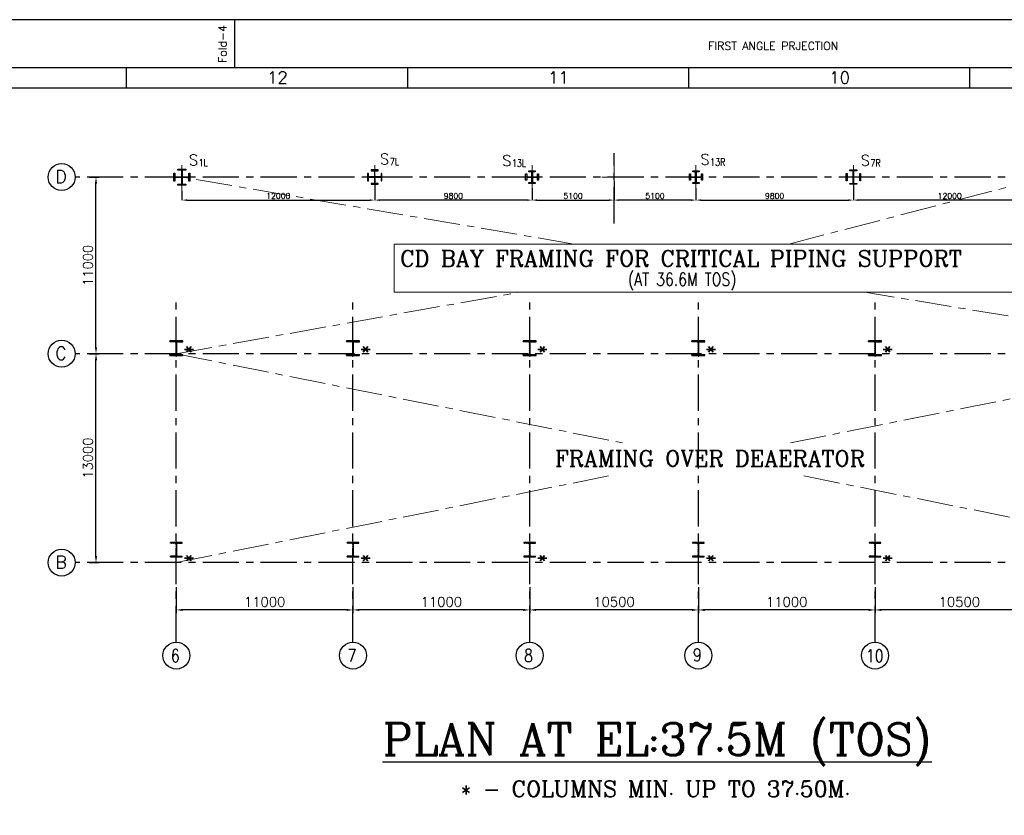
# Model space of a CAD drawing. Header units: inches. Extents: x 0 to 1544102, y -512776 to 23144100.
# Tile 44 of 74: x 73846 to 135145, y -126985 to -77448. Entities that reach past the tile are written whole.
import ezdxf
from ezdxf.enums import TextEntityAlignment as Align

# ---------------------------------------------------------------- set-up
doc = ezdxf.new("R2010")
doc.units = ezdxf.units.IN
doc.header["$LTSCALE"] = 1800
doc.header["$MEASUREMENT"] = 0
doc.linetypes.add('CENTER', pattern=[2, 1.25, -0.25, 0.25, -0.25])
doc.layers.get('0').update_dxf_attribs({"color": 253, "lineweight": 9})
for name, color, linetype in [('1', 7, 'Continuous'), ('1_01_STEEL_TIER1', 7, 'Continuous'), ('COL', 1, 'Continuous'), ('DIM', 4, 'Continuous'), ('FORMAT', 9, 'Continuous'), ('GRID', 251, 'CENTER'), ('TEXT', 3, 'Continuous')]:
    doc.layers.add(name, color=color, linetype=linetype)
doc.layers.add('CEN', color=2, linetype='CENTER', lineweight=15)
doc.styles.add('C4', font='COMPLEX', dxfattribs={"width": 0.75, "height": 625})
doc.styles.add('ROMANC', font='ROMANC.SHX')
doc.styles.add('ROMANS', font='romans.shx')
doc.styles.add('ROMANT', font='romant')
doc.styles.add('S3', font='simplex.shx', dxfattribs={"width": 0.75, "height": 320})
doc.dimstyles.new('K2', dxfattribs={"dimtxt": 600, "dimasz": 400, "dimexe": 200, "dimexo": 200, "dimgap": 200, "dimtad": 1, "dimdec": 0, "dimzin": 0, "dimdsep": 46, "dimtxsty": 'ROMANC', "dimcen": 0.09, "dimclrd": 256, "dimclrt": 4, "dimadec": 0, "dimazin": 0, "dimtfac": 1, "dimtdec": 0, "dimtofl": 0, "dimtmove": 1, "dimatfit": 3, "dimfxl": 0.18, "dimtolj": 1, "dimtzin": 0, "dimarcsym": 0})
doc.dimstyles.new('USER175', dxfattribs={"dimscale": 175, "dimtxt": 2, "dimasz": 1.75, "dimexe": 0, "dimexo": 0, "dimgap": 0.5, "dimtad": 1, "dimdec": 0, "dimzin": 0, "dimdsep": 46, "dimtxsty": 'ROMANS', "dimcen": 0, "dimclrd": 4, "dimclre": 4, "dimclrt": 4, "dimadec": 0, "dimazin": 0, "dimtfac": 0.09, "dimtdec": 0, "dimtix": 1, "dimtofl": 0, "dimtmove": 0, "dimatfit": 3, "dimfxl": 1, "dimtolj": 1, "dimtzin": 0, "dimarcsym": 0})

# ---------------------------------------------------------------- blocks, each defined once
blk = doc.blocks.new('*D287')
at = {"layer": 'DIM', "color": 0, "lineweight": -2, "transparency": 16777216}
for p, q in [((127096, -112773), (127096, -114398)), ((137596, -113917), (137596, -114398))]:
    blk.add_line(p, q, dxfattribs=at)
at = {"layer": 'DIM', "lineweight": -2, "transparency": 16777216}
blk.add_line((137196, -114198), (127496, -114198), dxfattribs=at)
at = {"layer": 'DIM', "transparency": 16777216}
for points in [[(127496, -114132), (127496, -114265), (127096, -114198)], [(137196, -114132), (137196, -114265), (137596, -114198)]]:
    blk.add_solid(points, dxfattribs=at)
at = {"layer": 'DIM', "color": 4, "transparency": 16777216, "insert": (132346, -113698), "char_height": 600, "attachment_point": 5, "style": 'ROMANC'}
blk.add_mtext('\\A1;10500', dxfattribs=at)
blk = doc.blocks.new('*D288')
at = {"layer": 'DIM', "color": 0, "lineweight": -2, "transparency": 16777216}
for p, q in [((116096, -112773), (116096, -114398)), ((127096, -113917), (127096, -114398))]:
    blk.add_line(p, q, dxfattribs=at)
at = {"layer": 'DIM', "lineweight": -2, "transparency": 16777216}
blk.add_line((126696, -114198), (116496, -114198), dxfattribs=at)
at = {"layer": 'DIM', "transparency": 16777216}
for points in [[(116496, -114132), (116496, -114265), (116096, -114198)], [(126696, -114132), (126696, -114265), (127096, -114198)]]:
    blk.add_solid(points, dxfattribs=at)
at = {"layer": 'DIM', "color": 4, "transparency": 16777216, "insert": (121596, -113698), "char_height": 600, "attachment_point": 5, "style": 'ROMANC'}
blk.add_mtext('\\A1;11000', dxfattribs=at)
blk = doc.blocks.new('*D289')
at = {"layer": 'DIM', "color": 0, "lineweight": -2, "transparency": 16777216}
for p, q in [((105596, -112773), (105596, -114398)), ((116096, -113917), (116096, -114398))]:
    blk.add_line(p, q, dxfattribs=at)
at = {"layer": 'DIM', "lineweight": -2, "transparency": 16777216}
blk.add_line((115696, -114198), (105996, -114198), dxfattribs=at)
at = {"layer": 'DIM', "transparency": 16777216}
for points in [[(105996, -114132), (105996, -114265), (105596, -114198)], [(115696, -114132), (115696, -114265), (116096, -114198)]]:
    blk.add_solid(points, dxfattribs=at)
at = {"layer": 'DIM', "color": 4, "transparency": 16777216, "insert": (110846, -113698), "char_height": 600, "attachment_point": 5, "style": 'ROMANC'}
blk.add_mtext('\\A1;10500', dxfattribs=at)
blk = doc.blocks.new('*D290')
at = {"layer": 'DIM', "color": 0, "lineweight": -2, "transparency": 16777216}
for p, q in [((94596, -112773), (94596, -114398)), ((105596, -113917), (105596, -114398))]:
    blk.add_line(p, q, dxfattribs=at)
at = {"layer": 'DIM', "lineweight": -2, "transparency": 16777216}
blk.add_line((105196, -114198), (94996, -114198), dxfattribs=at)
at = {"layer": 'DIM', "transparency": 16777216}
for points in [[(94996, -114132), (94996, -114265), (94596, -114198)], [(105196, -114132), (105196, -114265), (105596, -114198)]]:
    blk.add_solid(points, dxfattribs=at)
at = {"layer": 'DIM', "color": 4, "transparency": 16777216, "insert": (100096, -113698), "char_height": 600, "attachment_point": 5, "style": 'ROMANC'}
blk.add_mtext('\\A1;11000', dxfattribs=at)
blk = doc.blocks.new('*D291')
at = {"layer": 'DIM', "color": 0, "lineweight": -2, "transparency": 16777216}
for p, q in [((83596, -112773), (83596, -114398)), ((94596, -113917), (94596, -114398))]:
    blk.add_line(p, q, dxfattribs=at)
at = {"layer": 'DIM', "lineweight": -2, "transparency": 16777216}
blk.add_line((94196, -114198), (83996, -114198), dxfattribs=at)
at = {"layer": 'DIM', "transparency": 16777216}
for points in [[(83996, -114132), (83996, -114265), (83596, -114198)], [(94196, -114132), (94196, -114265), (94596, -114198)]]:
    blk.add_solid(points, dxfattribs=at)
at = {"layer": 'DIM', "color": 4, "transparency": 16777216, "insert": (89096, -113698), "char_height": 600, "attachment_point": 5, "style": 'ROMANC'}
blk.add_mtext('\\A1;11000', dxfattribs=at)
blk = doc.blocks.new('*D292')
at = {"layer": 'DIM', "color": 0, "lineweight": -2, "transparency": 16777216}
for p, q in [((78166, -98248), (78796, -98248)), ((78166, -111248), (78796, -111248))]:
    blk.add_line(p, q, dxfattribs=at)
at = {"layer": 'DIM', "lineweight": -2, "transparency": 16777216}
blk.add_line((78596, -110848), (78596, -98648), dxfattribs=at)
at = {"layer": 'DIM', "transparency": 16777216}
for points in [[(78529, -98648), (78663, -98648), (78596, -98248)], [(78529, -110848), (78663, -110848), (78596, -111248)]]:
    blk.add_solid(points, dxfattribs=at)
at = {"layer": 'DIM', "color": 4, "transparency": 16777216, "insert": (78096, -104748), "char_height": 600, "attachment_point": 5, "rotation": 90, "style": 'ROMANC'}
blk.add_mtext('\\A1;13000', dxfattribs=at)
blk = doc.blocks.new('*D293')
at = {"layer": 'DIM', "color": 0, "lineweight": -2, "transparency": 16777216}
for p, q in [((78166, -87248), (78796, -87248)), ((78166, -98248), (78796, -98248))]:
    blk.add_line(p, q, dxfattribs=at)
at = {"layer": 'DIM', "lineweight": -2, "transparency": 16777216}
blk.add_line((78596, -97848), (78596, -87648), dxfattribs=at)
at = {"layer": 'DIM', "transparency": 16777216}
for points in [[(78529, -87648), (78663, -87648), (78596, -87248)], [(78529, -97848), (78663, -97848), (78596, -98248)]]:
    blk.add_solid(points, dxfattribs=at)
at = {"layer": 'DIM', "color": 4, "transparency": 16777216, "insert": (78096, -92748), "char_height": 600, "attachment_point": 5, "rotation": 90, "style": 'ROMANC'}
blk.add_mtext('\\A1;11000', dxfattribs=at)
blk = doc.blocks.new('B-ROW COLUMN (ABOVE 27.6M)')
at = {"layer": 'COL', "linetype": 'Continuous'}
h = blk.add_hatch(dxfattribs=at)
h.set_pattern_fill('ANSI31', color=256, scale=100, style=0)
h.set_pattern_definition([(45, (-1203962.571, 168010.577), (-8.83883476, 8.83883476), [])])
h.paths.add_polyline_path([(13, 500), (0, 500), (0, 150), (13, 150)])
h.paths.add_polyline_path([(0, 500), (-13, 500), (-13, 150), (0, 150)])
h.paths.add_polyline_path([(-370, 900), (-370, 852), (-89, 852), (-87, 852), (-85, 852), (-83, 852), (-82, 852), (-80, 851), (-78, 851), (-76, 851), (-74, 851), (-72, 850), (-71, 850), (-69, 849), (-67, 849), (-65, 848), (-64, 848), (-62, 847), (-60, 846), (-58, 846), (-57, 845), (-55, 844), (-53, 843), (-52, 842), (-50, 841), (-49, 840), (-47, 839), (-46, 838), (-44, 837), (-43, 836), (-41, 835), (-40, 834), (-38, 832), (-37, 831), (-36, 830), (-34, 829), (-33, 827), (-32, 826), (-31, 824), (-29, 823), (-28, 821), (-27, 820), (-26, 818), (-25, 817), (-24, 815), (-23, 814), (-22, 812), (-22, 810), (-21, 809), (-20, 807), (-19, 805), (-19, 804), (-18, 802), (-17, 800), (-17, 798), (-16, 797), (-16, 795), (-15, 793), (-15, 791), (-15, 789), (-14, 788), (-14, 786), (-14, 784), (-14, 782), (-14, 780), (-14, 778), (-13, 776), (-13, 500), (0, 500), (0, 900)])
h.paths.add_polyline_path([(370, 852), (370, 900), (0, 900), (0, 500), (13, 500), (13, 776), (14, 778), (14, 780), (14, 782), (14, 784), (14, 786), (14, 788), (15, 789), (15, 791), (15, 793), (16, 795), (16, 797), (17, 798), (17, 800), (18, 802), (19, 804), (19, 805), (20, 807), (21, 809), (22, 810), (22, 812), (23, 814), (24, 815), (25, 817), (26, 818), (27, 820), (28, 821), (29, 823), (31, 824), (32, 826), (33, 827), (34, 829), (36, 830), (37, 831), (38, 832), (40, 834), (41, 835), (43, 836), (44, 837), (46, 838), (47, 839), (49, 840), (50, 841), (52, 842), (53, 843), (55, 844), (57, 845), (58, 846), (60, 846), (62, 847), (64, 848), (65, 848), (67, 849), (69, 849), (71, 850), (72, 850), (74, 851), (76, 851), (78, 851), (80, 851), (82, 852), (83, 852), (85, 852), (87, 852), (89, 852)])
h.paths.add_polyline_path([(370, 0), (370, 48), (89, 48), (87, 48), (85, 48), (83, 48), (82, 48), (80, 49), (78, 49), (76, 49), (74, 49), (72, 50), (71, 50), (69, 51), (67, 51), (65, 52), (64, 52), (62, 53), (60, 54), (58, 54), (57, 55), (55, 56), (53, 57), (52, 58), (50, 59), (49, 60), (47, 61), (46, 62), (44, 63), (43, 64), (41, 65), (40, 66), (38, 68), (37, 69), (36, 70), (34, 71), (33, 73), (32, 74), (31, 76), (29, 77), (28, 79), (27, 80), (26, 82), (25, 83), (24, 85), (23, 86), (22, 88), (22, 90), (21, 91), (20, 93), (19, 95), (19, 96), (18, 98), (17, 100), (17, 102), (16, 103), (16, 105), (15, 107), (15, 109), (15, 111), (14, 112), (14, 114), (14, 116), (14, 118), (14, 120), (14, 122), (13, 124), (13, 150), (0, 150), (0, 0)])
h.paths.add_polyline_path([(-370, 48), (-370, 0), (0, 0), (0, 150), (-13, 150), (-13, 124), (-14, 122), (-14, 120), (-14, 118), (-14, 116), (-14, 114), (-14, 112), (-15, 111), (-15, 109), (-15, 107), (-16, 105), (-16, 103), (-17, 102), (-17, 100), (-18, 98), (-19, 96), (-19, 95), (-20, 93), (-21, 91), (-22, 90), (-22, 88), (-23, 86), (-24, 85), (-25, 83), (-26, 82), (-27, 80), (-28, 79), (-29, 77), (-31, 76), (-32, 74), (-33, 73), (-34, 71), (-36, 70), (-37, 69), (-38, 68), (-40, 66), (-41, 65), (-43, 64), (-44, 63), (-46, 62), (-47, 61), (-49, 60), (-50, 59), (-52, 58), (-53, 57), (-55, 56), (-57, 55), (-58, 54), (-60, 54), (-62, 53), (-64, 52), (-65, 52), (-67, 51), (-69, 51), (-71, 50), (-72, 50), (-74, 49), (-76, 49), (-78, 49), (-80, 49), (-82, 48), (-83, 48), (-85, 48), (-87, 48), (-89, 48)])
at = {"layer": 'CEN', "color": 2}
for p, q in [((0, 995), (0, -95)), ((-37, 450), (37, 450))]:
    blk.add_line(p, q, dxfattribs=at)
at = {"layer": 'COL'}
for p, q in [((-370, 900), (-370, 852)), ((370, 900), (-370, 900)), ((-89, 852), (-370, 852)), ((-13, 776), (-13, 124)), ((13, 776), (13, 124)), ((89, 852), (370, 852)), ((370, 852), (370, 900)), ((-89, 48), (-370, 48)), ((-370, 48), (-370, 0)), ((-370, 0), (370, 0)), ((89, 48), (370, 48)), ((370, 0), (370, 48))]:
    blk.add_line(p, q, dxfattribs=at)
for centre, major_axis, start_param, end_param in [((-89, 776), (-75.5, 0), 3.142177, 4.712973), ((89, 776), (-75.5, 0), -1.570153, 0.000644), ((-89, 124), (-75.5, 0.1), 1.572668, 3.143464), ((89, 124), (-75.5, 0.1), 0.001198, 1.571994)]:
    blk.add_ellipse(centre, major_axis=major_axis, ratio=1, start_param=start_param, end_param=end_param, dxfattribs=at)
blk = doc.blocks.new('C-ROW COLUMN (ABOVE 25.5M)')
at = {"layer": 'COL', "linetype": 'Continuous'}
h = blk.add_hatch(dxfattribs=at)
h.set_pattern_fill('ANSI31', color=256, scale=100, style=0)
h.set_pattern_definition([(45, (-1144977.764, 91865.643), (-8.83883476, 8.83883476), [])])
edge = h.paths.add_edge_path()
edge.add_ellipse((89, -326), major_axis=(-75.5, 0.1), ratio=1, start_angle=0.04225, end_angle=18.17917, ccw=False)
edge.add_line((13, -326), (13, 326))
edge.add_ellipse((89, 326), major_axis=(75.5, 0), ratio=1, start_angle=89.99996, end_angle=179.99996, ccw=False)
edge.add_line((89, 402), (412, 402))
edge.add_line((412, 402), (412, 450))
edge.add_line((412, 450), (0, 450))
edge.add_line((0, 450), (0, -350))
edge.add_line((0, -350), (17, -350))
edge = h.paths.add_edge_path()
edge.add_ellipse((-89, 326), major_axis=(-75.5, 0), ratio=1, start_angle=180.0001, end_angle=270.0001, ccw=False)
edge.add_line((-13, 326), (-13, -326))
edge.add_ellipse((-89, -326), major_axis=(75.5, 0.1), ratio=1, start_angle=341.82083, end_angle=359.95775, ccw=False)
edge.add_line((-17, -350), (0, -350))
edge.add_line((0, -350), (0, 450))
edge.add_line((0, 450), (-412, 450))
edge.add_line((-412, 450), (-412, 402))
edge.add_line((-412, 402), (-89, 402))
edge = h.paths.add_edge_path()
edge.add_ellipse((89, -326), major_axis=(-75.5, 0.1), ratio=1, start_angle=21.64785, end_angle=90.04225, ccw=False)
edge.add_line((19, -354), (0, -350))
edge.add_line((0, -350), (0, -450))
edge.add_line((0, -450), (412, -450))
edge.add_line((412, -450), (412, -444))
edge.add_line((412, -444), (412, -402))
edge.add_line((412, -402), (227, -402))
edge.add_line((227, -402), (89, -402))
edge = h.paths.add_edge_path()
edge.add_ellipse((-89, -326), major_axis=(75.5, 0.1), ratio=1, start_angle=269.95775, end_angle=341.82083, ccw=False)
edge.add_line((-89, -402), (-412, -402))
edge.add_line((-412, -402), (-412, -450))
edge.add_line((-412, -450), (0, -450))
edge.add_line((0, -450), (0, -350))
edge.add_line((0, -350), (-17, -350))
at = {"layer": 'CEN', "color": 2}
for p, q in [((0, 545), (0, -545)), ((-37, 0), (37, 0))]:
    blk.add_line(p, q, dxfattribs=at)
at = {"layer": 'COL'}
for p, q in [((-412, 450), (-412, 402)), ((412, 450), (-412, 450)), ((-89, 402), (-412, 402)), ((-13, 326), (-13, -326)), ((13, 326), (13, -326)), ((89, 402), (412, 402)), ((412, 402), (412, 450)), ((-89, -402), (-412, -402)), ((-412, -402), (-412, -450)), ((-412, -450), (412, -450)), ((89, -402), (412, -402)), ((412, -450), (412, -402))]:
    blk.add_line(p, q, dxfattribs=at)
for centre, major_axis, start_param, end_param in [((-89, 326), (-75.5, 0), 3.141594, 4.712391), ((89, 326), (75.5, 0), 1.570796, 3.141592), ((-89, -326), (75.5, 0.1), 4.711652, 6.282448), ((89, -326), (-75.5, 0.1), 0.000737, 1.571534)]:
    blk.add_ellipse(centre, major_axis=major_axis, ratio=1, start_param=start_param, end_param=end_param, dxfattribs=at)
blk = doc.blocks.new('SHEET_A0')
at = {"layer": 'FORMAT'}
for p, q in [((349, 829), (349, 841)), ((1177, 829), (12, 829)), ((322, 824), (322, 829)), ((392, 824), (392, 829)), ((462, 824), (462, 829)), ((532, 824), (532, 829)), ((109, 824), (1172, 824))]:
    blk.add_line(p, q, dxfattribs=at)
blk.add_lwpolyline([(1189, 841), (0, 841), (0, 0), (1189, 0)], close=True, dxfattribs=at)
at = {"layer": 'FORMAT', "style": 'ROMANS'}
blk.add_text('Fold-4', height=2, rotation=90, dxfattribs=at).set_placement((346.89, 830.23))
for s, height, p in [('FIRST ANGLE PRJECTION', 2, (466.84, 833.47)), ('12', 3, (357, 825.08)), ('11', 3, (427, 825.08)), ('10', 3, (497, 825.08))]:
    blk.add_text(s, height=height, dxfattribs=at).set_placement(p)
at = {"layer": 'FORMAT', "color": 3, "flags": 13}
for tag, height, rotation, style, p in [('DRGNO', 3.5, 180, 'ROMANT', (99.42, 824.44)), ('FILE_PATH', 2, 90, 'ROMANS', (18.35, 51.64))]:
    blk.add_attdef(tag, text='', height=height, rotation=rotation, dxfattribs=dict(at, style=style)).set_placement(p, align=Align.MIDDLE_LEFT)
for tag, height, style, p in [('DRN', 2, 'ROMANS', (1122.62, 62.51)), ('DESIGN', 2, 'ROMANS', (1122.62, 58.59)), ('CHD', 2, 'ROMANS', (1122.62, 54.43)), ('APPD', 2, 'ROMANS', (1122.62, 50.27)), ('SCALE', 2, 'ROMANS', (1088.44, 28.38)), ('DRGNO', 3.5, 'ROMANT', (1105.05, 23))]:
    blk.add_attdef(tag, text='', height=height, dxfattribs=dict(at, style=style)).set_placement(p, align=Align.MIDDLE_LEFT)
at = {"layer": 'FORMAT', "color": 3, "style": 'ROMANS', "width": 0.8, "flags": 13}
for p in [(1162.9, 62.51), (1162.9, 58.35), (1162.9, 54.19), (1162.9, 50.16)]:
    blk.add_attdef('DATE', text='', height=2, dxfattribs=at).set_placement(p, align=Align.MIDDLE_LEFT)
at = {"layer": 'FORMAT', "color": 3, "style": 'ROMANS', "flags": 13}
for tag, p in [('1', (1119.96, 13.98)), ('REV', (1156.97, 13.98))]:
    blk.add_attdef(tag, p, '', height=2, dxfattribs=at)
blk = doc.blocks.new('*D366')
at = {"layer": 'DIM', "color": 4, "lineweight": -2, "transparency": 16777216}
for p, q in [((110846, -87531), (110846, -88681)), ((105746, -87931), (105746, -88681)), ((106052, -88681), (110540, -88681))]:
    blk.add_line(p, q, dxfattribs=at)
at = {"layer": 'DIM', "color": 4, "transparency": 16777216}
for points in [[(106052, -88630), (106052, -88732), (105746, -88681)], [(110540, -88630), (110540, -88732), (110846, -88681)]]:
    blk.add_solid(points, dxfattribs=at)
at = {"layer": 'DIM', "color": 4, "transparency": 16777216, "insert": (108296, -88419), "char_height": 350, "attachment_point": 5, "style": 'ROMANS'}
blk.add_mtext('\\A1;5100', dxfattribs=at)
blk = doc.blocks.new('*D367')
at = {"layer": 'DIM', "color": 4, "lineweight": -2, "transparency": 16777216}
for p, q in [((95946, -87163), (95946, -88681)), ((105746, -87931), (105746, -88681)), ((105440, -88681), (96252, -88681))]:
    blk.add_line(p, q, dxfattribs=at)
at = {"layer": 'DIM', "color": 4, "transparency": 16777216}
for points in [[(96252, -88630), (96252, -88732), (95946, -88681)], [(105440, -88630), (105440, -88732), (105746, -88681)]]:
    blk.add_solid(points, dxfattribs=at)
at = {"layer": 'DIM', "color": 4, "transparency": 16777216, "insert": (100846, -88419), "char_height": 350, "attachment_point": 5, "style": 'ROMANS'}
blk.add_mtext('\\A1;9800', dxfattribs=at)
blk = doc.blocks.new('*D368')
at = {"layer": 'DIM', "color": 4, "lineweight": -2, "transparency": 16777216}
for p, q in [((95946, -87163), (95946, -88681)), ((83946, -88104), (83946, -88681)), ((84252, -88681), (95640, -88681))]:
    blk.add_line(p, q, dxfattribs=at)
at = {"layer": 'DIM', "color": 4, "transparency": 16777216}
for points in [[(84252, -88630), (84252, -88732), (83946, -88681)], [(95640, -88630), (95640, -88732), (95946, -88681)]]:
    blk.add_solid(points, dxfattribs=at)
at = {"layer": 'DIM', "color": 4, "transparency": 16777216, "insert": (89946, -88419), "char_height": 350, "attachment_point": 5, "style": 'ROMANS'}
blk.add_mtext('\\A1;12000', dxfattribs=at)
blk = doc.blocks.new('*D369')
at = {"layer": 'DIM', "color": 4, "lineweight": -2, "transparency": 16777216}
for p, q in [((110846, -87531), (110846, -88681)), ((115946, -87931), (115946, -88681)), ((115640, -88681), (111152, -88681))]:
    blk.add_line(p, q, dxfattribs=at)
at = {"layer": 'DIM', "color": 4, "transparency": 16777216}
for points in [[(111152, -88630), (111152, -88732), (110846, -88681)], [(115640, -88630), (115640, -88732), (115946, -88681)]]:
    blk.add_solid(points, dxfattribs=at)
at = {"layer": 'DIM', "color": 4, "transparency": 16777216, "insert": (113396, -88419), "char_height": 350, "attachment_point": 5, "style": 'ROMANS'}
blk.add_mtext('\\A1;5100', dxfattribs=at)
blk = doc.blocks.new('*D370')
at = {"layer": 'DIM', "color": 4, "lineweight": -2, "transparency": 16777216}
for p, q in [((125746, -87163), (125746, -88681)), ((115946, -87931), (115946, -88681)), ((116252, -88681), (125440, -88681))]:
    blk.add_line(p, q, dxfattribs=at)
at = {"layer": 'DIM', "color": 4, "transparency": 16777216}
for points in [[(116252, -88630), (116252, -88732), (115946, -88681)], [(125440, -88630), (125440, -88732), (125746, -88681)]]:
    blk.add_solid(points, dxfattribs=at)
at = {"layer": 'DIM', "color": 4, "transparency": 16777216, "insert": (120846, -88419), "char_height": 350, "attachment_point": 5, "style": 'ROMANS'}
blk.add_mtext('\\A1;9800', dxfattribs=at)
blk = doc.blocks.new('*D371')
at = {"layer": 'DIM', "color": 4, "lineweight": -2, "transparency": 16777216}
for p, q in [((125746, -87163), (125746, -88681)), ((137746, -88104), (137746, -88681)), ((137440, -88681), (126052, -88681))]:
    blk.add_line(p, q, dxfattribs=at)
at = {"layer": 'DIM', "color": 4, "transparency": 16777216}
for points in [[(126052, -88630), (126052, -88732), (125746, -88681)], [(137440, -88630), (137440, -88732), (137746, -88681)]]:
    blk.add_solid(points, dxfattribs=at)
at = {"layer": 'DIM', "color": 4, "transparency": 16777216, "insert": (131746, -88419), "char_height": 350, "attachment_point": 5, "style": 'ROMANS'}
blk.add_mtext('\\A1;12000', dxfattribs=at)

msp = doc.modelspace()

# ---------------------------------------------------------------- linework, layer by layer
at = {"color": 8}
msp.add_lwpolyline([(97151.61, -91415.36), (138451.61, -91415.36), (138451.61, -94415.36), (97151.61, -94415.36)], close=True, dxfattribs=at)
at = {"layer": '1'}
for centre in [(76456.47, -87248.34), (76456.47, -87248.34), (76456.47, -98248.34), (76456.47, -98248.34), (76455.63, -111248.34), (76455.63, -111248.34), (83595.97, -117038.68), (83595.97, -117038.68), (94595.97, -117038.68), (94595.97, -117038.68), (105595.97, -117038.68), (105595.97, -117038.68), (116095.97, -117038.68), (116095.97, -117038.68), (127095.97, -117038.68), (127095.97, -117038.68)]:
    msp.add_circle(centre, 840.34, dxfattribs=at)
at = {"layer": '1_01_STEEL_TIER1', "color": 1}
msp.add_lwpolyline([(83445.97, -87498.7), (83445.97, -86998.7), (83508.97, -86998.7), (83508.97, -87232.7), (83929.97, -87232.7), (83929.97, -86811.7), (83695.97, -86811.7), (83695.97, -86748.7), (84195.97, -86748.7), (84195.97, -86811.7), (83961.97, -86811.7), (83961.97, -87232.7), (84382.97, -87232.7), (84382.97, -86998.7), (84445.97, -86998.7), (84445.97, -87498.7), (84382.97, -87498.7), (84382.97, -87264.7), (83961.97, -87264.7), (83961.97, -87685.7), (84195.97, -87685.7), (84195.97, -87748.7), (83695.97, -87748.7), (83695.97, -87685.7), (83929.97, -87685.7), (83929.97, -87264.7), (83508.97, -87264.7), (83508.97, -87498.7), (83445.97, -87498.7)], dxfattribs=at)
for points in [[(96170.97, -87642.35), (95958.47, -87642.35), (95958.47, -87260.85), (96339.97, -87260.85), (96339.97, -87473.35), (96395.97, -87473.35), (96395.97, -87023.35), (96339.97, -87023.35), (96339.97, -87235.85), (95958.47, -87235.85), (95958.47, -86854.35), (96170.97, -86854.35), (96170.97, -86798.35), (95720.97, -86798.35), (95720.97, -86854.35), (95933.47, -86854.35), (95933.47, -87235.85), (95551.97, -87235.85), (95551.97, -87023.35), (95495.97, -87023.35), (95495.97, -87473.35), (95551.97, -87473.35), (95551.97, -87260.85), (95933.47, -87260.85), (95933.47, -87642.35), (95720.97, -87642.35), (95720.97, -87698.35), (96170.97, -87698.35)], [(105945.97, -87648.35), (105545.97, -87648.35), (105545.97, -87585.35), (105725.97, -87585.35), (105725.97, -87268.35), (105408.97, -87268.35), (105408.97, -87448.35), (105345.97, -87448.35), (105345.97, -87048.35), (105408.97, -87048.35), (105408.97, -87228.35), (105725.97, -87228.35), (105725.97, -86911.35), (105545.97, -86911.35), (105545.97, -86848.35), (105945.97, -86848.35), (105945.97, -86911.35), (105765.97, -86911.35), (105765.97, -87228.35), (106082.97, -87228.35), (106082.97, -87048.35), (106145.97, -87048.35), (106145.97, -87448.35), (106082.97, -87448.35), (106082.97, -87268.35), (105765.97, -87268.35), (105765.97, -87585.35), (105945.97, -87585.35)], [(116145.97, -87648.35), (115745.97, -87648.35), (115745.97, -87585.35), (115925.97, -87585.35), (115925.97, -87268.35), (115608.97, -87268.35), (115608.97, -87448.35), (115545.97, -87448.35), (115545.97, -87048.35), (115608.97, -87048.35), (115608.97, -87228.35), (115925.97, -87228.35), (115925.97, -86911.35), (115745.97, -86911.35), (115745.97, -86848.35), (116145.97, -86848.35), (116145.97, -86911.35), (115965.97, -86911.35), (115965.97, -87228.35), (116282.97, -87228.35), (116282.97, -87048.35), (116345.97, -87048.35), (116345.97, -87448.35), (116282.97, -87448.35), (116282.97, -87268.35), (115965.97, -87268.35), (115965.97, -87585.35), (116145.97, -87585.35)], [(125520.97, -87642.35), (125733.47, -87642.35), (125733.47, -87260.85), (125351.97, -87260.85), (125351.97, -87473.35), (125295.97, -87473.35), (125295.97, -87023.35), (125351.97, -87023.35), (125351.97, -87235.85), (125733.47, -87235.85), (125733.47, -86854.35), (125520.97, -86854.35), (125520.97, -86798.35), (125970.97, -86798.35), (125970.97, -86854.35), (125758.47, -86854.35), (125758.47, -87235.85), (126139.97, -87235.85), (126139.97, -87023.35), (126195.97, -87023.35), (126195.97, -87473.35), (126139.97, -87473.35), (126139.97, -87260.85), (125758.47, -87260.85), (125758.47, -87642.35), (125970.97, -87642.35), (125970.97, -87698.35), (125520.97, -87698.35)]]:
    msp.add_lwpolyline(points, close=True, dxfattribs=at)
at = {"layer": 'CEN'}
for p, q in [((83945.97, -88336.51), (83945.97, -86498.34)), ((95945.97, -87998.34), (95945.97, -86498.34)), ((105745.97, -87998.34), (105745.97, -86498.34)), ((110845.97, -87998.34), (110845.97, -86498.34)), ((115945.97, -87998.34), (115945.97, -86498.34)), ((125745.97, -87998.34), (125745.97, -86498.34)), ((108349.65, -91415.36), (83945.97, -87248.34)), ((111595.97, -87248.34), (110095.97, -87248.34)), ((121736.38, -91415.36), (137745.97, -87248.34)), ((83595.97, -98248.34), (104990.93, -94415.36)), ((149595.97, -98248.34), (126458.75, -94415.36)), ((83595.97, -98248.34), (111367.4, -103797.69)), ((121824.53, -103797.69), (149595.97, -98248.34)), ((83595.97, -111248.34), (110519.91, -105853.07)), ((122672.02, -105853.07), (149595.97, -111248.34))]:
    msp.add_line(p, q, dxfattribs=at)
at = {"layer": 'GRID'}
for p, q in [((110845.97, -90133.61), (110845.97, -85748.34)), ((155895.97, -87248.34), (77295.97, -87248.34)), ((83595.97, -116198.34), (83595.97, -94748.34)), ((94595.97, -116198.34), (94595.97, -94748.34)), ((105595.97, -116198.34), (105595.97, -94748.34)), ((116095.97, -116198.34), (116095.97, -94733.54)), ((127095.97, -116198.34), (127095.97, -94748.34)), ((155895.97, -98248.34), (77295.97, -98248.34)), ((155895.97, -111248.34), (77295.97, -111248.34))]:
    msp.add_line(p, q, dxfattribs=at)

# ---------------------------------------------------------------- block references
at = {"color": 161, "linetype": 'ByBlock', "xscale": 250, "yscale": 250, "zscale": 250}
msp.add_blockref('SHEET_A0', (0, -287698.08), dxfattribs=at)
at = {"layer": 'COL'}
for name, p in [('C-ROW COLUMN (ABOVE 25.5M)', (83595.97, -97898.34)), ('C-ROW COLUMN (ABOVE 25.5M)', (94595.97, -97898.34)), ('C-ROW COLUMN (ABOVE 25.5M)', (105595.97, -97898.34)), ('C-ROW COLUMN (ABOVE 25.5M)', (116095.97, -97898.34)), ('C-ROW COLUMN (ABOVE 25.5M)', (127095.97, -97898.34)), ('B-ROW COLUMN (ABOVE 27.6M)', (83595.97, -110898.34)), ('B-ROW COLUMN (ABOVE 27.6M)', (94595.97, -110898.34)), ('B-ROW COLUMN (ABOVE 27.6M)', (105595.97, -110898.34)), ('B-ROW COLUMN (ABOVE 27.6M)', (116095.97, -110898.34)), ('B-ROW COLUMN (ABOVE 27.6M)', (127095.97, -110898.34))]:
    msp.add_blockref(name, p, dxfattribs=at)

# ---------------------------------------------------------------- texts
at = {"layer": 'TEXT', "style": 'C4', "text_generation_flag": 6}
for p in [(96277.15, -86463.27), (116226.45, -86485.99), (84375.47, -86519.29), (103882.01, -86557.54), (126203.23, -86543.07)]:
    msp.add_text('S', height=675, rotation=180, dxfattribs=at).set_placement(p)
at = {"layer": 'TEXT', "width": 0.8}
for s, height, style, p in [('1L', 450, 'S3', (84987.49, -86571.84)), ('7L', 450, 'S3', (96889.17, -86515.82)), ('13L', 450, 'S3', (104494.02, -86610.09)), ('13R', 450, 'S3', (116838.46, -86538.53)), ('7R', 450, 'S3', (126815.24, -86595.62)), ('6', 800, 'ROMANC', (83259.55, -117441.22)), ('7', 800, 'ROMANC', (94258.79, -117435.68)), ('8', 800, 'ROMANC', (105247.12, -117435.87)), ('9', 800, 'ROMANC', (115759.31, -117395.95)), ('10', 800, 'ROMANC', (126530.87, -117454.66))]:
    msp.add_text(s, height=height, dxfattribs=dict(at, style=style)).set_placement(p)
at = {"layer": 'TEXT', "style": 'ROMANC'}
for s, p in [('D', (76058.73, -87624.4)), ('C', (76058.73, -98624.4)), ('B', (76057.88, -111624.4))]:
    msp.add_text(s, height=800, dxfattribs=at).set_placement(p)
at = {"layer": 'TEXT', "color": 3, "style": 'ROMANC'}
for s, height, p in [('CD BAY FRAMING FOR CRITICAL PIPING SUPPORT', 1000, (97526.61, -92815.36)), ('FRAMING OVER DEAERATOR', 1000, (107173.88, -105261.35)), ('%%UPLAN AT EL:37.5M (TOS)', 2000, (96441.96, -123248.34)), ('* - COLUMNS MIN. UP TO 37.50M.', 1000, (101292.37, -125840.61))]:
    msp.add_text(s, height=height, dxfattribs=at).set_placement(p)
at = {"layer": 'TEXT', "color": 3, "style": 'ROMANC', "width": 0.8}
msp.add_text('(AT 36.6M TOS)', height=800, dxfattribs=at).set_placement((111716.93, -94015.36))
at = {"layer": 'TEXT', "style": 'ROMANC', "width": 0.8}
for p in [(85095.97, -98248.34), (96095.97, -98248.34), (107095.97, -98248.34), (117595.97, -98248.34), (128595.97, -98248.34), (85095.97, -111248.34), (96095.97, -111247.11), (107095.97, -111248.34), (117595.97, -111248.96), (128595.97, -111247.72)]:
    msp.add_text('*', height=1000, rotation=90, dxfattribs=at).set_placement(p)

# ---------------------------------------------------------------- dimensions: what is measured, and where the dimension line sits
at = {"layer": 'DIM'}
for base, p1, p2, angle, dimstyle, picture, middle in [((78595.97, -87248.34), (77966.33, -98248.34), (77966.33, -87248.34), 90, 'K2', '*D293', (78095.97, -92748.34)), ((95945.97, -88681.41), (105745.97, -87931.4), (95945.97, -87162.78), 180, 'USER175', '*D367', (100845.97, -88418.91)), ((110845.97, -88681.41), (115945.97, -87931.4), (110845.97, -87531.41), 180, 'USER175', '*D369', (113395.97, -88418.91)), ((125745.97, -88681.41), (137745.97, -88103.95), (125745.97, -87162.78), 180, 'USER175', '*D371', (131745.97, -88418.91)), ((78595.97, -98248.34), (77966.33, -111248.34), (77966.33, -98248.34), 90, 'K2', '*D292', (78095.97, -104748.34)), ((83595.97, -114198.34), (94595.97, -113716.66), (83595.97, -112572.77), 180, 'K2', '*D291', (89095.97, -113698.34)), ((94595.97, -114198.34), (105595.97, -113716.66), (94595.97, -112572.77), 180, 'K2', '*D290', (100095.97, -113698.34)), ((105595.97, -114198.34), (116095.97, -113716.66), (105595.97, -112572.77), 180, 'K2', '*D289', (110845.97, -113698.34)), ((116095.97, -114198.34), (127095.97, -113716.66), (116095.97, -112572.77), 180, 'K2', '*D288', (121595.97, -113698.34)), ((127095.97, -114198.34), (137595.97, -113716.66), (127095.97, -112572.77), 180, 'K2', '*D287', (132345.97, -113698.34))]:
    dim = msp.add_linear_dim(base=base, p1=p1, p2=p2, angle=angle, dimstyle=dimstyle, dxfattribs=at)
    dim.commit()
    dim.dimension.update_dxf_attribs({"geometry": picture, "text_midpoint": middle})
for base, p1, p2, picture, middle in [((95945.97, -88681.41), (83945.97, -88103.95), (95945.97, -87162.78), '*D368', (89945.97, -88418.91)), ((110845.97, -88681.41), (105745.97, -87931.4), (110845.97, -87531.41), '*D366', (108295.97, -88418.91)), ((125745.97, -88681.41), (115945.97, -87931.4), (125745.97, -87162.78), '*D370', (120845.97, -88418.91))]:
    dim = msp.add_linear_dim(base=base, p1=p1, p2=p2, dimstyle='USER175', dxfattribs=at)
    dim.commit()
    dim.dimension.update_dxf_attribs({"geometry": picture, "text_midpoint": middle})

doc.saveas('drawing.dxf')
